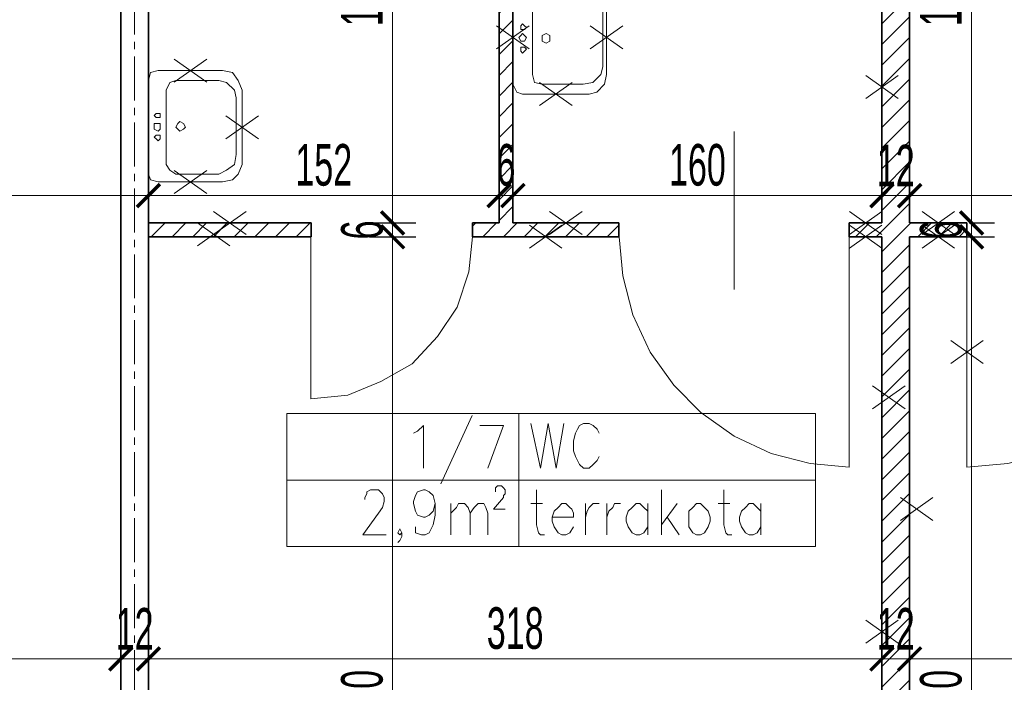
# Model space of a CAD drawing. Header units: millimetres. Extents: x 0 to 12515, y 0 to 27803.
# Tile 38 of 97: x 8334 to 8761, y 21673 to 21960. Entities that reach past the tile are written whole.
import ezdxf

# ---------------------------------------------------------------- set-up
doc = ezdxf.new("R2010")
doc.units = ezdxf.units.MM
for name, pattern in [('ACAD_ISO02W100', [15, 12, -3]), ('CACHE2', [4.7625, 3.175, -1.5875]), ('CENTER2', [28.575, 19.05, -3.175, 3.175, -3.175])]:
    doc.linetypes.add(name, pattern=pattern)
for name, color, linetype, lineweight in [('DEMONTARZE', 86, 'Continuous', 18), ('SQ_ISTN.Ściany', 140, 'Continuous', 35), ('SQ_Osie', 220, 'CENTER2', 9), ('SQ_Wyburzenia', 94, 'Continuous', 18), ('SQ_Wymiary', 7, 'Continuous', 5), ('SQ_ZAKRES_OPRACOWANIA', 7, 'ACAD_ISO02W100', 20)]:
    doc.layers.add(name, color=color, linetype=linetype, lineweight=lineweight)
doc.layers.add('PDF _Geometria', color=7, linetype='Continuous')
doc.styles.add('SQ_Swis721 LtCn BT', font='swisscl.ttf', dxfattribs={"width": 0.8})
doc.dimstyles.new('SQ_100', dxfattribs={"dimscale": 100, "dimtxt": 0.18, "dimasz": 0.1, "dimexe": 0.1, "dimexo": 0.01, "dimgap": 0.04, "dimtad": 1, "dimrnd": 0.5, "dimdsep": 46, "dimtxsty": 'SQ_Swis721 LtCn BT', "dimblk": 'ARCHTICK', "dimcen": 0.1, "dimdle": 0.1, "dimclrd": 256, "dimclre": 256, "dimclrt": 256, "dimaunit": 1, "dimadec": 0, "dimazin": 0, "dimtfac": 1, "dimtix": 1, "dimtmove": 2, "dimatfit": 3, "dimldrblk": 'ARCHTICK', "dimfxl": 0.1, "dimfxlon": 1, "dimtolj": 1, "dimlwd": -1, "dimarcsym": 0})

# ---------------------------------------------------------------- blocks, each defined once
blk = doc.blocks.new('osie bud A')
at = {"layer": 'SQ_Osie'}
blk.add_line((24134.3, 19372.6), (24134.3, 17597.31), dxfattribs=at)
blk = doc.blocks.new('_ArchTick')
at = {"color": 0, "linetype": 'ByBlock', "const_width": 0.15}
blk.add_lwpolyline([(-0.5, -0.5), (0.5, 0.5)], dxfattribs=at)
blk = doc.blocks.new('*D1688')
at = {"layer": 'Defpoints', "color": 0, "transparency": 16777216}
for p in [(8719.55, 21683.03), (8719.55, 21683.03), (9037.55, 21683.03)]:
    blk.add_point(p, dxfattribs=at)
at = {"layer": 'SQ_Wymiary', "lineweight": -2, "transparency": 16777216}
for p, q in [((8719.55, 21683.03), (8719.55, 21693.03)), ((9037.55, 21683.03), (9037.55, 21693.03))]:
    blk.add_line(p, q, dxfattribs=at)
at = {"layer": 'SQ_Wymiary', "transparency": 16777216}
blk.add_line((9047.55, 21683.03), (8709.55, 21683.03), dxfattribs=at)
at = {"layer": 'SQ_Wymiary', "transparency": 16777216, "xscale": 10, "yscale": 10, "zscale": 10, "rotation": 180}
blk.add_blockref('_ArchTick', (8719.55, 21683.03), dxfattribs=at)
at = {"layer": 'SQ_Wymiary', "transparency": 16777216, "xscale": 10, "yscale": 10, "zscale": 10}
blk.add_blockref('_ArchTick', (9037.55, 21683.03), dxfattribs=at)
at = {"layer": 'SQ_Wymiary', "transparency": 16777216, "insert": (8878.55, 21696.26), "char_height": 18, "attachment_point": 5, "style": 'SQ_Swis721 LtCn BT'}
blk.add_mtext('\\A1;318', dxfattribs=at)
blk = doc.blocks.new('*D1689')
at = {"layer": 'Defpoints', "color": 0, "transparency": 16777216}
for p in [(8707.55, 21683.03), (8707.55, 21683.03), (8719.55, 21683.03)]:
    blk.add_point(p, dxfattribs=at)
at = {"layer": 'SQ_Wymiary', "lineweight": -2, "transparency": 16777216}
for p, q in [((8707.55, 21683.03), (8707.55, 21693.03)), ((8719.55, 21683.03), (8719.55, 21693.03))]:
    blk.add_line(p, q, dxfattribs=at)
at = {"layer": 'SQ_Wymiary', "transparency": 16777216}
for p, q in [((8707.55, 21683.03), (8697.55, 21683.03)), ((8719.55, 21683.03), (8707.55, 21683.03)), ((8719.55, 21683.03), (8729.55, 21683.03))]:
    blk.add_line(p, q, dxfattribs=at)
at = {"layer": 'SQ_Wymiary', "transparency": 16777216, "xscale": 10, "yscale": 10, "zscale": 10}
blk.add_blockref('_ArchTick', (8707.55, 21683.03), dxfattribs=at)
at = {"layer": 'SQ_Wymiary', "transparency": 16777216, "xscale": 10, "yscale": 10, "zscale": 10, "rotation": 180}
blk.add_blockref('_ArchTick', (8719.55, 21683.03), dxfattribs=at)
at = {"layer": 'SQ_Wymiary', "transparency": 16777216, "insert": (8713.55, 21696.06), "char_height": 18, "attachment_point": 5, "style": 'SQ_Swis721 LtCn BT'}
blk.add_mtext('\\A1;12', dxfattribs=at)
blk = doc.blocks.new('*D1690')
at = {"layer": 'Defpoints', "color": 0, "transparency": 16777216}
for p in [(8389.55, 21683.03), (8389.55, 21683.03), (8707.55, 21683.03)]:
    blk.add_point(p, dxfattribs=at)
at = {"layer": 'SQ_Wymiary', "lineweight": -2, "transparency": 16777216}
for p, q in [((8389.55, 21683.03), (8389.55, 21693.03)), ((8707.55, 21683.03), (8707.55, 21693.03))]:
    blk.add_line(p, q, dxfattribs=at)
at = {"layer": 'SQ_Wymiary', "transparency": 16777216}
blk.add_line((8717.55, 21683.03), (8379.55, 21683.03), dxfattribs=at)
at = {"layer": 'SQ_Wymiary', "transparency": 16777216, "xscale": 10, "yscale": 10, "zscale": 10, "rotation": 180}
blk.add_blockref('_ArchTick', (8389.55, 21683.03), dxfattribs=at)
at = {"layer": 'SQ_Wymiary', "transparency": 16777216, "xscale": 10, "yscale": 10, "zscale": 10}
blk.add_blockref('_ArchTick', (8707.55, 21683.03), dxfattribs=at)
at = {"layer": 'SQ_Wymiary', "transparency": 16777216, "insert": (8548.55, 21696.26), "char_height": 18, "attachment_point": 5, "style": 'SQ_Swis721 LtCn BT'}
blk.add_mtext('\\A1;318', dxfattribs=at)
blk = doc.blocks.new('*D1691')
at = {"layer": 'Defpoints', "color": 0, "transparency": 16777216}
for p in [(8377.55, 21683.03), (8377.55, 21683.03), (8389.55, 21683.03)]:
    blk.add_point(p, dxfattribs=at)
at = {"layer": 'SQ_Wymiary', "lineweight": -2, "transparency": 16777216}
for p, q in [((8377.55, 21683.03), (8377.55, 21693.03)), ((8389.55, 21683.03), (8389.55, 21693.03))]:
    blk.add_line(p, q, dxfattribs=at)
at = {"layer": 'SQ_Wymiary', "transparency": 16777216}
for p, q in [((8377.55, 21683.03), (8367.55, 21683.03)), ((8389.55, 21683.03), (8377.55, 21683.03)), ((8389.55, 21683.03), (8399.55, 21683.03))]:
    blk.add_line(p, q, dxfattribs=at)
at = {"layer": 'SQ_Wymiary', "transparency": 16777216, "xscale": 10, "yscale": 10, "zscale": 10}
blk.add_blockref('_ArchTick', (8377.55, 21683.03), dxfattribs=at)
at = {"layer": 'SQ_Wymiary', "transparency": 16777216, "xscale": 10, "yscale": 10, "zscale": 10, "rotation": 180}
blk.add_blockref('_ArchTick', (8389.55, 21683.03), dxfattribs=at)
at = {"layer": 'SQ_Wymiary', "transparency": 16777216, "insert": (8383.55, 21696.06), "char_height": 18, "attachment_point": 5, "style": 'SQ_Swis721 LtCn BT'}
blk.add_mtext('\\A1;12', dxfattribs=at)
blk = doc.blocks.new('*D1692')
at = {"layer": 'Defpoints', "color": 0, "transparency": 16777216}
for p in [(8067.55, 21683.03), (8067.55, 21683.03), (8377.55, 21683.03)]:
    blk.add_point(p, dxfattribs=at)
at = {"layer": 'SQ_Wymiary', "lineweight": -2, "transparency": 16777216}
for p, q in [((8067.55, 21683.03), (8067.55, 21693.03)), ((8377.55, 21683.03), (8377.55, 21673.03))]:
    blk.add_line(p, q, dxfattribs=at)
at = {"layer": 'SQ_Wymiary', "transparency": 16777216}
blk.add_line((8387.55, 21683.03), (8057.55, 21683.03), dxfattribs=at)
at = {"layer": 'SQ_Wymiary', "transparency": 16777216, "xscale": 10, "yscale": 10, "zscale": 10, "rotation": 180}
blk.add_blockref('_ArchTick', (8067.55, 21683.03), dxfattribs=at)
at = {"layer": 'SQ_Wymiary', "transparency": 16777216, "xscale": 10, "yscale": 10, "zscale": 10}
blk.add_blockref('_ArchTick', (8377.55, 21683.03), dxfattribs=at)
at = {"layer": 'SQ_Wymiary', "transparency": 16777216, "insert": (8222.55, 21696.26), "char_height": 18, "attachment_point": 5, "style": 'SQ_Swis721 LtCn BT'}
blk.add_mtext('\\A1;310', dxfattribs=at)
blk = doc.blocks.new('*D1706')
at = {"layer": 'Defpoints', "color": 0, "transparency": 16777216}
for p in [(8067.55, 21883.76), (8389.55, 21883.76), (8389.55, 21883.76)]:
    blk.add_point(p, dxfattribs=at)
at = {"layer": 'SQ_Wymiary', "lineweight": -2, "transparency": 16777216}
for p, q in [((8067.55, 21883.76), (8067.55, 21893.76)), ((8389.55, 21883.76), (8389.55, 21893.76))]:
    blk.add_line(p, q, dxfattribs=at)
at = {"layer": 'SQ_Wymiary', "transparency": 16777216}
blk.add_line((8057.55, 21883.76), (8399.55, 21883.76), dxfattribs=at)
at = {"layer": 'SQ_Wymiary', "transparency": 16777216, "xscale": 10, "yscale": 10, "zscale": 10, "rotation": 180}
blk.add_blockref('_ArchTick', (8067.55, 21883.76), dxfattribs=at)
at = {"layer": 'SQ_Wymiary', "transparency": 16777216, "xscale": 10, "yscale": 10, "zscale": 10}
blk.add_blockref('_ArchTick', (8389.55, 21883.76), dxfattribs=at)
at = {"layer": 'SQ_Wymiary', "transparency": 16777216, "insert": (8228.55, 21896.97), "char_height": 18, "attachment_point": 5, "style": 'SQ_Swis721 LtCn BT'}
blk.add_mtext('\\A1;322', dxfattribs=at)
blk = doc.blocks.new('*D1707')
at = {"layer": 'Defpoints', "color": 0, "transparency": 16777216}
for p in [(8389.55, 21883.76), (8541.55, 21883.76), (8541.55, 21883.76)]:
    blk.add_point(p, dxfattribs=at)
at = {"layer": 'SQ_Wymiary', "lineweight": -2, "transparency": 16777216}
for p, q in [((8389.55, 21883.76), (8389.55, 21893.76)), ((8541.55, 21883.76), (8541.55, 21893.76))]:
    blk.add_line(p, q, dxfattribs=at)
at = {"layer": 'SQ_Wymiary', "transparency": 16777216}
blk.add_line((8379.55, 21883.76), (8551.55, 21883.76), dxfattribs=at)
at = {"layer": 'SQ_Wymiary', "transparency": 16777216, "xscale": 10, "yscale": 10, "zscale": 10, "rotation": 180}
blk.add_blockref('_ArchTick', (8389.55, 21883.76), dxfattribs=at)
at = {"layer": 'SQ_Wymiary', "transparency": 16777216, "xscale": 10, "yscale": 10, "zscale": 10}
blk.add_blockref('_ArchTick', (8541.55, 21883.76), dxfattribs=at)
at = {"layer": 'SQ_Wymiary', "transparency": 16777216, "insert": (8465.55, 21896.97), "char_height": 18, "attachment_point": 5, "style": 'SQ_Swis721 LtCn BT'}
blk.add_mtext('\\A1;152', dxfattribs=at)
blk = doc.blocks.new('*D1708')
at = {"layer": 'Defpoints', "color": 0, "transparency": 16777216}
for p in [(8541.55, 21883.76), (8547.55, 21883.76), (8547.55, 21883.76)]:
    blk.add_point(p, dxfattribs=at)
at = {"layer": 'SQ_Wymiary', "lineweight": -2, "transparency": 16777216}
for p, q in [((8541.55, 21883.76), (8541.55, 21893.76)), ((8547.55, 21883.76), (8547.55, 21893.76))]:
    blk.add_line(p, q, dxfattribs=at)
at = {"layer": 'SQ_Wymiary', "transparency": 16777216}
for p, q in [((8541.55, 21883.76), (8531.55, 21883.76)), ((8541.55, 21883.76), (8547.55, 21883.76)), ((8547.55, 21883.76), (8557.55, 21883.76))]:
    blk.add_line(p, q, dxfattribs=at)
at = {"layer": 'SQ_Wymiary', "transparency": 16777216, "xscale": 10, "yscale": 10, "zscale": 10}
blk.add_blockref('_ArchTick', (8541.55, 21883.76), dxfattribs=at)
at = {"layer": 'SQ_Wymiary', "transparency": 16777216, "xscale": 10, "yscale": 10, "zscale": 10, "rotation": 180}
blk.add_blockref('_ArchTick', (8547.55, 21883.76), dxfattribs=at)
at = {"layer": 'SQ_Wymiary', "transparency": 16777216, "insert": (8544.55, 21896.97), "char_height": 18, "attachment_point": 5, "style": 'SQ_Swis721 LtCn BT'}
blk.add_mtext('\\A1;6', dxfattribs=at)
blk = doc.blocks.new('*D1709')
at = {"layer": 'Defpoints', "color": 0, "transparency": 16777216}
for p in [(8547.55, 21883.76), (8707.55, 21883.76), (8707.55, 21883.76)]:
    blk.add_point(p, dxfattribs=at)
at = {"layer": 'SQ_Wymiary', "lineweight": -2, "transparency": 16777216}
for p, q in [((8547.55, 21883.76), (8547.55, 21893.76)), ((8707.55, 21883.76), (8707.55, 21893.76))]:
    blk.add_line(p, q, dxfattribs=at)
at = {"layer": 'SQ_Wymiary', "transparency": 16777216}
blk.add_line((8537.55, 21883.76), (8717.55, 21883.76), dxfattribs=at)
at = {"layer": 'SQ_Wymiary', "transparency": 16777216, "xscale": 10, "yscale": 10, "zscale": 10, "rotation": 180}
blk.add_blockref('_ArchTick', (8547.55, 21883.76), dxfattribs=at)
at = {"layer": 'SQ_Wymiary', "transparency": 16777216, "xscale": 10, "yscale": 10, "zscale": 10}
blk.add_blockref('_ArchTick', (8707.55, 21883.76), dxfattribs=at)
at = {"layer": 'SQ_Wymiary', "transparency": 16777216, "insert": (8627.55, 21896.97), "char_height": 18, "attachment_point": 5, "style": 'SQ_Swis721 LtCn BT'}
blk.add_mtext('\\A1;160', dxfattribs=at)
blk = doc.blocks.new('*D1788')
at = {"layer": 'Defpoints', "color": 0, "transparency": 16777216}
for p in [(8707.55, 21883.76), (8719.55, 21883.76), (8719.55, 21883.76)]:
    blk.add_point(p, dxfattribs=at)
at = {"layer": 'SQ_Wymiary', "lineweight": -2, "transparency": 16777216}
for p, q in [((8707.55, 21883.76), (8707.55, 21893.76)), ((8719.55, 21883.76), (8719.55, 21893.76))]:
    blk.add_line(p, q, dxfattribs=at)
at = {"layer": 'SQ_Wymiary', "transparency": 16777216}
for p, q in [((8707.55, 21883.76), (8697.55, 21883.76)), ((8707.55, 21883.76), (8719.55, 21883.76)), ((8719.55, 21883.76), (8729.55, 21883.76))]:
    blk.add_line(p, q, dxfattribs=at)
at = {"layer": 'SQ_Wymiary', "transparency": 16777216, "xscale": 10, "yscale": 10, "zscale": 10}
blk.add_blockref('_ArchTick', (8707.55, 21883.76), dxfattribs=at)
at = {"layer": 'SQ_Wymiary', "transparency": 16777216, "xscale": 10, "yscale": 10, "zscale": 10, "rotation": 180}
blk.add_blockref('_ArchTick', (8719.55, 21883.76), dxfattribs=at)
at = {"layer": 'SQ_Wymiary', "transparency": 16777216, "insert": (8713.55, 21896.79), "char_height": 18, "attachment_point": 5, "style": 'SQ_Swis721 LtCn BT'}
blk.add_mtext('\\A1;12', dxfattribs=at)
blk = doc.blocks.new('*D1789')
at = {"layer": 'Defpoints', "color": 0, "transparency": 16777216}
for p in [(8719.55, 21883.76), (8879.55, 21883.76), (8879.55, 21883.76)]:
    blk.add_point(p, dxfattribs=at)
at = {"layer": 'SQ_Wymiary', "lineweight": -2, "transparency": 16777216}
for p, q in [((8719.55, 21883.76), (8719.55, 21893.76)), ((8879.55, 21883.76), (8879.55, 21893.76))]:
    blk.add_line(p, q, dxfattribs=at)
at = {"layer": 'SQ_Wymiary', "transparency": 16777216}
blk.add_line((8709.55, 21883.76), (8889.55, 21883.76), dxfattribs=at)
at = {"layer": 'SQ_Wymiary', "transparency": 16777216, "xscale": 10, "yscale": 10, "zscale": 10, "rotation": 180}
blk.add_blockref('_ArchTick', (8719.55, 21883.76), dxfattribs=at)
at = {"layer": 'SQ_Wymiary', "transparency": 16777216, "xscale": 10, "yscale": 10, "zscale": 10}
blk.add_blockref('_ArchTick', (8879.55, 21883.76), dxfattribs=at)
at = {"layer": 'SQ_Wymiary', "transparency": 16777216, "insert": (8799.55, 21896.97), "char_height": 18, "attachment_point": 5, "style": 'SQ_Swis721 LtCn BT'}
blk.add_mtext('\\A1;160', dxfattribs=at)
blk = doc.blocks.new('*D1794')
at = {"layer": 'Defpoints', "color": 0, "transparency": 16777216}
for p in [(0, 21865.91), (8719.55, 21465.99), (8746.41, 21465.99)]:
    blk.add_point(p, dxfattribs=at)
at = {"layer": 'SQ_Wymiary', "transparency": 16777216}
blk.add_line((8746.41, 21875.91), (8746.41, 21455.99), dxfattribs=at)
at = {"layer": 'SQ_Wymiary', "lineweight": -2, "transparency": 16777216}
for p, q in [((8736.41, 21865.91), (8756.41, 21865.91)), ((8736.41, 21465.99), (8756.41, 21465.99))]:
    blk.add_line(p, q, dxfattribs=at)
at = {"layer": 'SQ_Wymiary', "transparency": 16777216, "xscale": 10, "yscale": 10, "zscale": 10}
for p, rotation in [((8746.41, 21865.91), 90), ((8746.41, 21465.99), 270)]:
    blk.add_blockref('_ArchTick', p, dxfattribs=dict(at, rotation=rotation))
at = {"layer": 'SQ_Wymiary', "transparency": 16777216, "insert": (8733.19, 21665.95), "char_height": 18, "attachment_point": 5, "rotation": 90, "style": 'SQ_Swis721 LtCn BT'}
blk.add_mtext('\\A1;400', dxfattribs=at)
blk = doc.blocks.new('*D1795')
at = {"layer": 'Defpoints', "color": 0, "transparency": 16777216}
for p in [(8744.4, 21871.91), (8744.4, 21865.91), (8746.41, 21865.91)]:
    blk.add_point(p, dxfattribs=at)
at = {"layer": 'SQ_Wymiary', "transparency": 16777216}
for p, q in [((8746.41, 21871.91), (8746.41, 21881.91)), ((8746.41, 21871.91), (8746.41, 21865.91)), ((8746.41, 21865.91), (8746.41, 21855.91))]:
    blk.add_line(p, q, dxfattribs=at)
at = {"layer": 'SQ_Wymiary', "lineweight": -2, "transparency": 16777216}
for p, q in [((8745.4, 21871.91), (8756.41, 21871.91)), ((8745.4, 21865.91), (8756.41, 21865.91))]:
    blk.add_line(p, q, dxfattribs=at)
at = {"layer": 'SQ_Wymiary', "transparency": 16777216, "xscale": 10, "yscale": 10, "zscale": 10}
for p, rotation in [((8746.41, 21871.91), 270), ((8746.41, 21865.91), 90)]:
    blk.add_blockref('_ArchTick', p, dxfattribs=dict(at, rotation=rotation))
at = {"layer": 'SQ_Wymiary', "transparency": 16777216, "insert": (8733.19, 21868.91), "char_height": 18, "attachment_point": 5, "rotation": 90, "style": 'SQ_Swis721 LtCn BT'}
blk.add_mtext('\\A1;6', dxfattribs=at)
blk = doc.blocks.new('*D1796')
at = {"layer": 'Defpoints', "color": 0, "transparency": 16777216}
for p in [(8744.4, 22066.92), (8746.41, 22066.92), (8744.4, 21871.91)]:
    blk.add_point(p, dxfattribs=at)
at = {"layer": 'SQ_Wymiary', "transparency": 16777216}
blk.add_line((8746.41, 21861.91), (8746.41, 22076.92), dxfattribs=at)
at = {"layer": 'SQ_Wymiary', "lineweight": -2, "transparency": 16777216}
for p, q in [((8745.4, 22066.92), (8756.41, 22066.92)), ((8745.4, 21871.91), (8756.41, 21871.91))]:
    blk.add_line(p, q, dxfattribs=at)
at = {"layer": 'SQ_Wymiary', "transparency": 16777216, "xscale": 10, "yscale": 10, "zscale": 10}
for p, rotation in [((8746.41, 22066.92), 90), ((8746.41, 21871.91), 270)]:
    blk.add_blockref('_ArchTick', p, dxfattribs=dict(at, rotation=rotation))
at = {"layer": 'SQ_Wymiary', "transparency": 16777216, "insert": (8733.19, 21969.42), "char_height": 18, "attachment_point": 5, "rotation": 90, "style": 'SQ_Swis721 LtCn BT'}
blk.add_mtext('\\A1;195', dxfattribs=at)
blk = doc.blocks.new('*D1798')
at = {"layer": 'Defpoints', "color": 0, "transparency": 16777216}
for p in [(8447.55, 22066.91), (8447.55, 21871.91), (8495.4, 21871.91)]:
    blk.add_point(p, dxfattribs=at)
at = {"layer": 'SQ_Wymiary', "transparency": 16777216}
blk.add_line((8495.4, 22076.91), (8495.4, 21861.91), dxfattribs=at)
at = {"layer": 'SQ_Wymiary', "lineweight": -2, "transparency": 16777216}
for p, q in [((8485.4, 22066.91), (8505.4, 22066.91)), ((8485.4, 21871.91), (8505.4, 21871.91))]:
    blk.add_line(p, q, dxfattribs=at)
at = {"layer": 'SQ_Wymiary', "transparency": 16777216, "xscale": 10, "yscale": 10, "zscale": 10}
for p, rotation in [((8495.4, 22066.91), 90), ((8495.4, 21871.91), 270)]:
    blk.add_blockref('_ArchTick', p, dxfattribs=dict(at, rotation=rotation))
at = {"layer": 'SQ_Wymiary', "transparency": 16777216, "insert": (8482.19, 21969.41), "char_height": 18, "attachment_point": 5, "rotation": 90, "style": 'SQ_Swis721 LtCn BT'}
blk.add_mtext('\\A1;195', dxfattribs=at)
blk = doc.blocks.new('*D1800')
at = {"layer": 'Defpoints', "color": 0, "transparency": 16777216}
for p in [(8389.55, 21871.91), (8495.4, 21871.91), (8389.55, 21865.91)]:
    blk.add_point(p, dxfattribs=at)
at = {"layer": 'SQ_Wymiary', "transparency": 16777216}
for p, q in [((8495.4, 21871.91), (8495.4, 21881.91)), ((8495.4, 21865.91), (8495.4, 21871.91)), ((8495.4, 21865.91), (8495.4, 21855.91))]:
    blk.add_line(p, q, dxfattribs=at)
at = {"layer": 'SQ_Wymiary', "lineweight": -2, "transparency": 16777216}
for p, q in [((8485.4, 21871.91), (8505.4, 21871.91)), ((8485.4, 21865.91), (8505.4, 21865.91))]:
    blk.add_line(p, q, dxfattribs=at)
at = {"layer": 'SQ_Wymiary', "transparency": 16777216, "xscale": 10, "yscale": 10, "zscale": 10}
for p, rotation in [((8495.4, 21871.91), 270), ((8495.4, 21865.91), 90)]:
    blk.add_blockref('_ArchTick', p, dxfattribs=dict(at, rotation=rotation))
at = {"layer": 'SQ_Wymiary', "transparency": 16777216, "insert": (8482.19, 21868.91), "char_height": 18, "attachment_point": 5, "rotation": 90, "style": 'SQ_Swis721 LtCn BT'}
blk.add_mtext('\\A1;6', dxfattribs=at)
blk = doc.blocks.new('*D1801')
at = {"layer": 'Defpoints', "color": 0, "transparency": 16777216}
for p in [(8389.55, 21865.91), (8401.05, 21465.99), (8495.4, 21465.99)]:
    blk.add_point(p, dxfattribs=at)
at = {"layer": 'SQ_Wymiary', "transparency": 16777216}
blk.add_line((8495.4, 21875.91), (8495.4, 21455.99), dxfattribs=at)
at = {"layer": 'SQ_Wymiary', "lineweight": -2, "transparency": 16777216}
for p, q in [((8485.4, 21865.91), (8505.4, 21865.91)), ((8485.4, 21465.99), (8505.4, 21465.99))]:
    blk.add_line(p, q, dxfattribs=at)
at = {"layer": 'SQ_Wymiary', "transparency": 16777216, "xscale": 10, "yscale": 10, "zscale": 10}
for p, rotation in [((8495.4, 21865.91), 90), ((8495.4, 21465.99), 270)]:
    blk.add_blockref('_ArchTick', p, dxfattribs=dict(at, rotation=rotation))
at = {"layer": 'SQ_Wymiary', "transparency": 16777216, "insert": (8482.19, 21665.95), "char_height": 18, "attachment_point": 5, "rotation": 90, "style": 'SQ_Swis721 LtCn BT'}
blk.add_mtext('\\A1;400', dxfattribs=at)
blk = doc.blocks.new('*D1769')
at = {"layer": 'Defpoints', "color": 0, "transparency": 16777216}
for p in [(8447.55, 22128.53), (8310.13, 22078.91), (8447.55, 0)]:
    blk.add_point(p, dxfattribs=at)
at = {"layer": 'SQ_Wymiary', "lineweight": -2, "transparency": 16777216}
for p, q in [((8310.13, 22118.53), (8310.13, 22138.53)), ((8447.55, 22118.53), (8447.55, 22138.53))]:
    blk.add_line(p, q, dxfattribs=at)
at = {"layer": 'SQ_Wymiary', "transparency": 16777216}
blk.add_line((8300.13, 22128.53), (8457.55, 22128.53), dxfattribs=at)
at = {"layer": 'SQ_Wymiary', "transparency": 16777216, "xscale": 10, "yscale": 10, "zscale": 10, "rotation": 180}
blk.add_blockref('_ArchTick', (8310.13, 22128.53), dxfattribs=at)
at = {"layer": 'SQ_Wymiary', "transparency": 16777216, "xscale": 10, "yscale": 10, "zscale": 10}
blk.add_blockref('_ArchTick', (8447.55, 22128.53), dxfattribs=at)
at = {"layer": 'SQ_Wymiary', "transparency": 16777216, "insert": (8378.84, 22141.76), "char_height": 18, "attachment_point": 5, "style": 'SQ_Swis721 LtCn BT'}
blk.add_mtext('\\A1;137.5', dxfattribs=at)

msp = doc.modelspace()

# ---------------------------------------------------------------- hatches: boundary and pattern name
at = {"layer": 'SQ_Wyburzenia', "lineweight": 35}
h = msp.add_hatch(dxfattribs=at)
h.set_pattern_fill('ANSI31', color=256, scale=2)
h.set_pattern_definition([(45, (-36612.0865, 7324.0716), (-4.4901281, 4.4901281), [])])
h.paths.add_polyline_path([(9037.548, 21871.913), (8994.099, 21871.913), (8994.099, 21865.913), (9037.548, 21865.913)])
h.paths.add_polyline_path([(8994.099, 21871.913), (8968.401, 21871.913), (8968.401, 21865.913), (8994.099, 21865.913)])
h.paths.add_polyline_path([(8898.401, 21871.913), (8885.548, 21871.913), (8885.548, 22066.913), (8879.548, 22066.913), (8879.548, 21871.913), (8844.401, 21871.913), (8844.401, 21865.913), (8898.401, 21865.913)])
h.paths.add_polyline_path([(8593.412, 21871.913), (8547.548, 21871.913), (8547.548, 22066.913), (8541.548, 22066.913), (8541.548, 21871.913), (8530.099, 21871.913), (8530.099, 21865.913), (8593.412, 21865.913)])
h.paths.add_polyline_path([(8460.099, 21871.913), (8389.548, 21871.913), (8389.548, 21865.913), (8460.099, 21865.913)])
h.paths.add_polyline_path([(8719.548, 22066.913), (8707.548, 22066.913), (8707.548, 21871.913), (8693.412, 21871.913), (8693.412, 21865.913), (8707.548, 21865.913), (8707.548, 21465.99), (8719.548, 21465.99), (8719.548, 21865.913), (8744.401, 21865.913), (8744.401, 21871.913), (8719.548, 21871.913)])

# ---------------------------------------------------------------- linework, layer by layer
at = {"layer": 'DEMONTARZE', "color": 240, "true_color": 0xed1f24}
for p, q in [((8540.507, 21957.322), (8554.59, 21947.35)), ((8554.59, 21957.322), (8540.507, 21947.35)), ((8581.122, 21957.322), (8595.204, 21947.35)), ((8595.204, 21957.322), (8581.122, 21947.35)), ((8400.7, 21942.935), (8414.783, 21932.963)), ((8414.783, 21942.935), (8400.7, 21932.963)), ((8700.507, 21935.851), (8714.59, 21925.878)), ((8714.59, 21935.851), (8700.507, 21925.878)), ((8559.123, 21932.786), (8573.205, 21922.814)), ((8573.205, 21932.786), (8559.123, 21922.814)), ((8423.122, 21918.399), (8437.204, 21908.427)), ((8437.204, 21918.399), (8423.122, 21908.427)), ((8400.7, 21894.709), (8414.783, 21884.736)), ((8414.783, 21894.709), (8400.7, 21884.736)), ((8417.783, 21876.899), (8431.865, 21866.927)), ((8431.865, 21876.899), (8417.783, 21866.927)), ((8563.439, 21876.899), (8577.521, 21866.927)), ((8577.521, 21876.899), (8563.439, 21866.927)), ((8693.439, 21876.899), (8707.521, 21866.927)), ((8707.521, 21876.899), (8693.439, 21866.927)), ((8724.934, 21876.899), (8739.016, 21866.927)), ((8739.016, 21876.899), (8724.934, 21866.927)), ((8410.741, 21871.913), (8424.824, 21861.94)), ((8424.824, 21871.913), (8410.741, 21861.94)), ((8554.714, 21870.899), (8568.797, 21860.927)), ((8568.797, 21870.899), (8554.714, 21860.927)), ((8693.439, 21870.899), (8707.521, 21860.927)), ((8707.521, 21870.899), (8693.439, 21860.927)), ((8724.934, 21870.899), (8739.016, 21860.927)), ((8739.016, 21870.899), (8724.934, 21860.927)), ((8737.36, 21820.977), (8751.443, 21811.004)), ((8751.443, 21820.977), (8737.36, 21811.004)), ((8703.527, 21801.369), (8717.61, 21791.396)), ((8717.61, 21801.369), (8703.527, 21791.396)), ((8715.527, 21752.999), (8729.61, 21743.027)), ((8729.61, 21752.999), (8715.527, 21743.027)), ((8700.507, 21699.769), (8714.59, 21689.797)), ((8714.59, 21699.769), (8700.507, 21689.797))]:
    msp.add_line(p, q, dxfattribs=at)
at = {"layer": 'PDF _Geometria', "lineweight": 13}
for points in [[(8449.5, 21731.76), (8550.19, 21731.76), (8550.19, 21789.308), (8550.19, 21760.534), (8449.5, 21760.534), (8449.5, 21731.76), (8449.5, 21789.308), (8550.19, 21789.308), (8678.8, 21789.308), (8678.8, 21731.76), (8550.19, 21731.76), (8550.19, 21760.534), (8678.8, 21760.534)], [(8529.884, 21788.453), (8516.342, 21758.842)], [(8504.501, 21780.841), (8506.193, 21781.687), (8508.73, 21784.224), (8508.73, 21765.609)], [(8536.65, 21765.609), (8543.416, 21784.224), (8533.267, 21784.224)], [(8555.265, 21785.07), (8559.494, 21765.609), (8562.877, 21785.07), (8566.269, 21765.609), (8569.652, 21785.07)], [(8584.885, 21780.841), (8584.03, 21782.533), (8582.339, 21784.224), (8580.647, 21785.07), (8578.11, 21785.07), (8576.418, 21784.224), (8575.573, 21782.533), (8574.727, 21780.841), (8573.881, 21777.458), (8573.881, 21773.229), (8574.727, 21770.683), (8575.573, 21768.992), (8576.418, 21767.3), (8578.11, 21765.609), (8580.647, 21765.609), (8582.339, 21767.3), (8584.03, 21768.992), (8584.885, 21770.683)], [(8483.34, 21752.076), (8483.34, 21752.913), (8484.185, 21754.613), (8484.185, 21755.459), (8485.877, 21756.305), (8489.269, 21756.305), (8490.114, 21755.459), (8490.96, 21754.613), (8491.806, 21752.913), (8491.806, 21751.222), (8490.96, 21748.684), (8489.269, 21746.147), (8482.494, 21736.843), (8492.652, 21736.843)], [(8513.805, 21750.376), (8512.959, 21746.993), (8511.268, 21745.301), (8509.576, 21744.455), (8508.73, 21744.455), (8506.193, 21745.301), (8505.338, 21746.993), (8504.501, 21750.376), (8504.501, 21751.222), (8505.338, 21753.768), (8506.193, 21755.459), (8508.73, 21756.305), (8509.576, 21756.305), (8511.268, 21755.459), (8512.959, 21753.768), (8513.805, 21750.376), (8513.805, 21745.301), (8512.959, 21741.072), (8511.268, 21737.689), (8509.576, 21736.843), (8507.876, 21736.843), (8505.338, 21737.689), (8505.338, 21740.227)], [(8540.033, 21755.459), (8540.033, 21757.151), (8540.878, 21757.996), (8542.57, 21757.996), (8543.416, 21757.151), (8544.261, 21756.305), (8544.261, 21754.613), (8543.416, 21753.768), (8543.416, 21752.913), (8539.187, 21747.839), (8544.261, 21747.839)], [(8557.803, 21756.305), (8557.803, 21741.072), (8558.648, 21737.689), (8559.494, 21736.843), (8561.186, 21736.843)], [(8611.958, 21756.305), (8611.958, 21736.843)], [(8639.032, 21756.305), (8639.032, 21741.072), (8639.878, 21737.689), (8640.723, 21736.843), (8642.424, 21736.843)], [(8520.571, 21750.376), (8520.571, 21736.843)], [(8520.571, 21746.147), (8523.109, 21748.684), (8523.963, 21750.376), (8526.5, 21750.376), (8528.192, 21748.684), (8529.038, 21746.147), (8529.038, 21736.843)], [(8529.038, 21746.147), (8530.729, 21748.684), (8532.421, 21750.376), (8534.958, 21750.376), (8535.804, 21748.684), (8536.65, 21746.147), (8536.65, 21736.843)], [(8555.265, 21750.376), (8560.34, 21750.376)], [(8564.569, 21744.455), (8573.881, 21744.455), (8573.881, 21746.147), (8573.035, 21747.839), (8572.19, 21748.684), (8570.498, 21750.376), (8568.806, 21750.376), (8567.106, 21748.684), (8565.423, 21746.993), (8564.569, 21744.455), (8564.569, 21742.764), (8565.423, 21740.227), (8567.106, 21737.689), (8568.806, 21736.843), (8570.498, 21736.843), (8572.19, 21737.689), (8573.881, 21740.227)], [(8578.956, 21750.376), (8578.956, 21736.843)], [(8578.956, 21744.455), (8579.802, 21746.993), (8580.647, 21748.684), (8582.339, 21750.376), (8584.885, 21750.376)], [(8588.268, 21750.376), (8588.268, 21736.843)], [(8588.268, 21744.455), (8589.114, 21746.993), (8590.805, 21748.684), (8591.651, 21750.376), (8594.189, 21750.376)], [(8606.029, 21746.993), (8604.337, 21748.684), (8602.655, 21750.376), (8600.955, 21750.376), (8599.263, 21748.684), (8597.572, 21746.993), (8596.726, 21744.455), (8596.726, 21742.764), (8597.572, 21740.227), (8599.263, 21737.689), (8600.955, 21736.843), (8602.655, 21736.843), (8604.337, 21737.689), (8606.029, 21740.227)], [(8606.029, 21750.376), (8606.029, 21736.843)], [(8618.724, 21750.376), (8611.958, 21741.072)], [(8636.495, 21750.376), (8641.569, 21750.376)], [(8655.11, 21746.993), (8653.419, 21748.684), (8651.727, 21750.376), (8650.036, 21750.376), (8648.344, 21748.684), (8646.653, 21746.993), (8645.798, 21744.455), (8645.798, 21742.764), (8646.653, 21740.227), (8648.344, 21737.689), (8650.036, 21736.843), (8651.727, 21736.843), (8653.419, 21737.689), (8655.11, 21740.227)], [(8655.11, 21750.376), (8655.11, 21736.843)], [(8614.495, 21744.455), (8619.57, 21736.843)], [(8499.418, 21737.689), (8498.572, 21736.843), (8497.726, 21737.689), (8498.572, 21739.381), (8499.418, 21737.689), (8499.418, 21735.998), (8498.572, 21734.306), (8497.726, 21733.452)]]:
    msp.add_lwpolyline(points, dxfattribs=at)
msp.add_lwpolyline([(8627.191, 21750.376), (8625.499, 21748.684), (8623.799, 21746.993), (8623.799, 21740.227), (8625.499, 21737.689), (8627.191, 21736.843), (8628.882, 21736.843), (8630.574, 21737.689), (8632.266, 21740.227), (8633.111, 21742.764), (8633.111, 21744.455), (8632.266, 21746.993), (8630.574, 21748.684), (8628.882, 21750.376)], close=True, dxfattribs=at)
at = {"layer": 'SQ_ISTN.Ściany'}
for p, q in [((8377.548, 22018.866), (8377.548, 21521.413)), ((8389.548, 22018.866), (8389.548, 21521.413))]:
    msp.add_line(p, q, dxfattribs=at)
at = {"layer": 'SQ_Wyburzenia', "lineweight": 35}
for p, q in [((8541.548, 22066.913), (8541.548, 21871.913)), ((8547.548, 22066.913), (8547.548, 21871.913)), ((8707.548, 22066.913), (8707.548, 21871.913)), ((8719.548, 22066.913), (8719.548, 21871.913)), ((8460.099, 21871.913), (8389.548, 21871.913)), ((8460.099, 21865.913), (8460.099, 21871.913)), ((8541.548, 21871.913), (8530.099, 21871.913)), ((8530.099, 21865.913), (8530.099, 21871.913)), ((8593.412, 21871.913), (8547.548, 21871.913)), ((8593.412, 21865.913), (8593.412, 21871.913)), ((8707.548, 21871.913), (8693.412, 21871.913)), ((8693.412, 21865.913), (8693.412, 21871.913)), ((8744.401, 21871.913), (8719.548, 21871.913)), ((8744.401, 21865.913), (8744.401, 21871.913)), ((8460.099, 21865.913), (8389.548, 21865.913)), ((8593.412, 21865.913), (8530.099, 21865.913)), ((8707.548, 21865.913), (8693.412, 21865.913)), ((8707.548, 21865.913), (8707.548, 21465.913)), ((8719.548, 21865.913), (8719.548, 21465.913)), ((8744.401, 21865.913), (8719.548, 21865.913))]:
    msp.add_line(p, q, dxfattribs=at)
at = {"layer": 'SQ_Wyburzenia'}
for points in [[(8580.551, 21927.765), (8583.934, 21928.61), (8587.318, 21931.994), (8588.163, 21936.222), (8588.163, 21968.379), (8587.318, 21972.608), (8583.934, 21975.145), (8580.551, 21975.991), (8551.777, 21975.991), (8549.24, 21975.145), (8547.548, 21972.608), (8547.548, 21931.994), (8549.24, 21928.61), (8551.777, 21927.765)], [(8578.014, 21931.994), (8582.243, 21932.839), (8585.626, 21936.222), (8586.472, 21939.605), (8586.472, 21964.142), (8585.626, 21968.379), (8582.243, 21970.917), (8578.014, 21972.608), (8560.244, 21972.608), (8556.861, 21970.917), (8556.006, 21968.379), (8556.006, 21936.222), (8556.861, 21932.839), (8560.244, 21931.994)], [(8551.777, 21958.221), (8552.623, 21957.375), (8553.469, 21956.53), (8552.623, 21955.684), (8550.932, 21955.684), (8550.932, 21957.375)], [(8551.777, 21953.992), (8552.623, 21953.147), (8553.469, 21952.301), (8552.623, 21950.609), (8550.932, 21950.609), (8550.086, 21952.301), (8550.932, 21953.147)], [(8561.935, 21953.992), (8563.627, 21953.147), (8563.627, 21950.609), (8561.935, 21949.764), (8560.244, 21950.609), (8560.244, 21953.147)], [(8551.777, 21948.072), (8552.623, 21948.072), (8553.469, 21947.217), (8552.623, 21946.38), (8551.777, 21945.535), (8550.932, 21946.38), (8550.932, 21948.072)], [(8421.706, 21889.687), (8425.934, 21890.533), (8428.472, 21893.07), (8430.163, 21897.299), (8430.163, 21929.456), (8428.472, 21933.685), (8425.934, 21937.068), (8421.706, 21937.914), (8393.777, 21937.914), (8390.394, 21937.068), (8389.548, 21933.685), (8389.548, 21893.07), (8390.394, 21890.533), (8393.777, 21889.687)], [(8420.014, 21893.07), (8423.397, 21894.762), (8426.78, 21897.299), (8427.626, 21901.528), (8427.626, 21926.073), (8426.78, 21929.456), (8423.397, 21932.839), (8420.014, 21933.685), (8401.398, 21933.685), (8398.861, 21932.839), (8397.16, 21929.456), (8397.16, 21897.299), (8398.861, 21894.762), (8401.398, 21893.07)], [(8393.777, 21919.298), (8394.623, 21919.298), (8394.623, 21917.607), (8392.932, 21917.607), (8392.086, 21918.452), (8392.932, 21919.298)], [(8393.777, 21915.069), (8394.623, 21915.069), (8394.623, 21912.532), (8393.777, 21911.686), (8392.086, 21912.532), (8392.086, 21915.069)], [(8403.09, 21915.915), (8404.781, 21915.069), (8405.627, 21913.378), (8404.781, 21912.532), (8403.09, 21911.686), (8402.244, 21912.532), (8401.398, 21913.378), (8402.244, 21915.069)], [(8393.777, 21909.995), (8394.623, 21909.995), (8394.623, 21908.303), (8393.777, 21907.449), (8392.932, 21908.303), (8392.086, 21909.149), (8392.932, 21909.995)]]:
    msp.add_lwpolyline(points, close=True, dxfattribs=at)
for points in [[(8643.485, 21843.068), (8643.485, 21911.602)], [(8495.405, 21857.864), (8495.405, 21889.175)], [(8459.874, 21865.913), (8459.874, 21795.679), (8475.943, 21797.37), (8490.33, 21803.291), (8503.871, 21810.911), (8514.866, 21822.752), (8523.333, 21835.447), (8528.407, 21850.68), (8530.099, 21865.913)], [(8593.558, 21865.913), (8595.259, 21848.989), (8599.487, 21832.064), (8607.099, 21815.986), (8617.257, 21801.608), (8629.098, 21789.758), (8643.485, 21779.6), (8659.563, 21771.988), (8676.487, 21767.759), (8693.412, 21766.068), (8693.412, 21865.913)], [(8744.401, 21865.913), (8744.401, 21766.068), (8762.171, 21767.759), (8779.095, 21771.988), (8794.328, 21779.6), (8808.706, 21789.758), (8821.402, 21801.608), (8831.56, 21815.986), (8838.326, 21832.064), (8843.4, 21848.989), (8844.246, 21865.913)]]:
    msp.add_lwpolyline(points, dxfattribs=at)

# ---------------------------------------------------------------- block references
at = {"layer": 'SQ_ZAKRES_OPRACOWANIA', "linetype": 'CACHE2', "ltscale": 5, "rotation": 180}
msp.add_blockref('osie bud A', (32517.844, 40640.358), dxfattribs=at)

# ---------------------------------------------------------------- dimensions: what is measured, and where the dimension line sits
at = {"layer": 'SQ_Wymiary'}
for base, p1, p2, picture, middle in [((8447.548, 22128.53), (8310.134, 22078.913), (8447.548, 0), '*D1769', (8378.841, 22141.76)), ((8389.548, 21883.755), (8067.548, 21883.755), (8389.548, 21883.755), '*D1706', (8228.548, 21896.974)), ((8541.548, 21883.755), (8389.548, 21883.755), (8541.548, 21883.755), '*D1707', (8465.548, 21896.974)), ((8547.548, 21883.755), (8541.548, 21883.755), (8547.548, 21883.755), '*D1708', (8544.548, 21896.974)), ((8707.548, 21883.755), (8547.548, 21883.755), (8707.548, 21883.755), '*D1709', (8627.548, 21896.974)), ((8719.548, 21883.755), (8707.548, 21883.755), (8719.548, 21883.755), '*D1788', (8713.548, 21896.791)), ((8879.548, 21883.755), (8719.548, 21883.755), (8879.548, 21883.755), '*D1789', (8799.548, 21896.974)), ((8067.548, 21683.029), (8377.548, 21683.029), (8067.548, 21683.029), '*D1692', (8222.548, 21696.259)), ((8377.548, 21683.029), (8389.548, 21683.029), (8377.548, 21683.029), '*D1691', (8383.548, 21696.064)), ((8389.548, 21683.029), (8707.548, 21683.029), (8389.548, 21683.029), '*D1690', (8548.548, 21696.259)), ((8707.548, 21683.029), (8719.548, 21683.029), (8707.548, 21683.029), '*D1689', (8713.548, 21696.064)), ((8719.548, 21683.029), (9037.548, 21683.029), (8719.548, 21683.029), '*D1688', (8878.548, 21696.259))]:
    dim = msp.add_linear_dim(base=base, p1=p1, p2=p2, dimstyle='SQ_100', dxfattribs=at)
    dim.commit()
    dim.dimension.update_dxf_attribs({"geometry": picture, "text_midpoint": middle})
for base, p1, p2, picture, middle in [((8495.405, 21871.913), (8447.548, 22066.913), (8447.548, 21871.913), '*D1798', (8482.187, 21969.413)), ((8746.4066, 22066.918), (8744.4015, 21871.9128), (8744.3981, 22066.918), '*D1796', (8733.1884, 21969.4154)), ((8495.405, 21871.913), (8389.548, 21865.913), (8389.548, 21871.913), '*D1800', (8482.187, 21868.913)), ((8746.407, 21865.913), (8744.401, 21871.913), (8744.401, 21865.913), '*D1795', (8733.188, 21868.913)), ((8746.407, 21465.99), (0, 21865.913), (8719.548, 21465.99), '*D1794', (8733.188, 21665.952)), ((8495.405, 21465.99), (8389.548, 21865.913), (8401.048, 21465.99), '*D1801', (8482.187, 21665.952))]:
    dim = msp.add_linear_dim(base=base, p1=p1, p2=p2, angle=90, dimstyle='SQ_100', dxfattribs=at)
    dim.commit()
    dim.dimension.update_dxf_attribs({"geometry": picture, "text_midpoint": middle})

doc.saveas('drawing.dxf')
